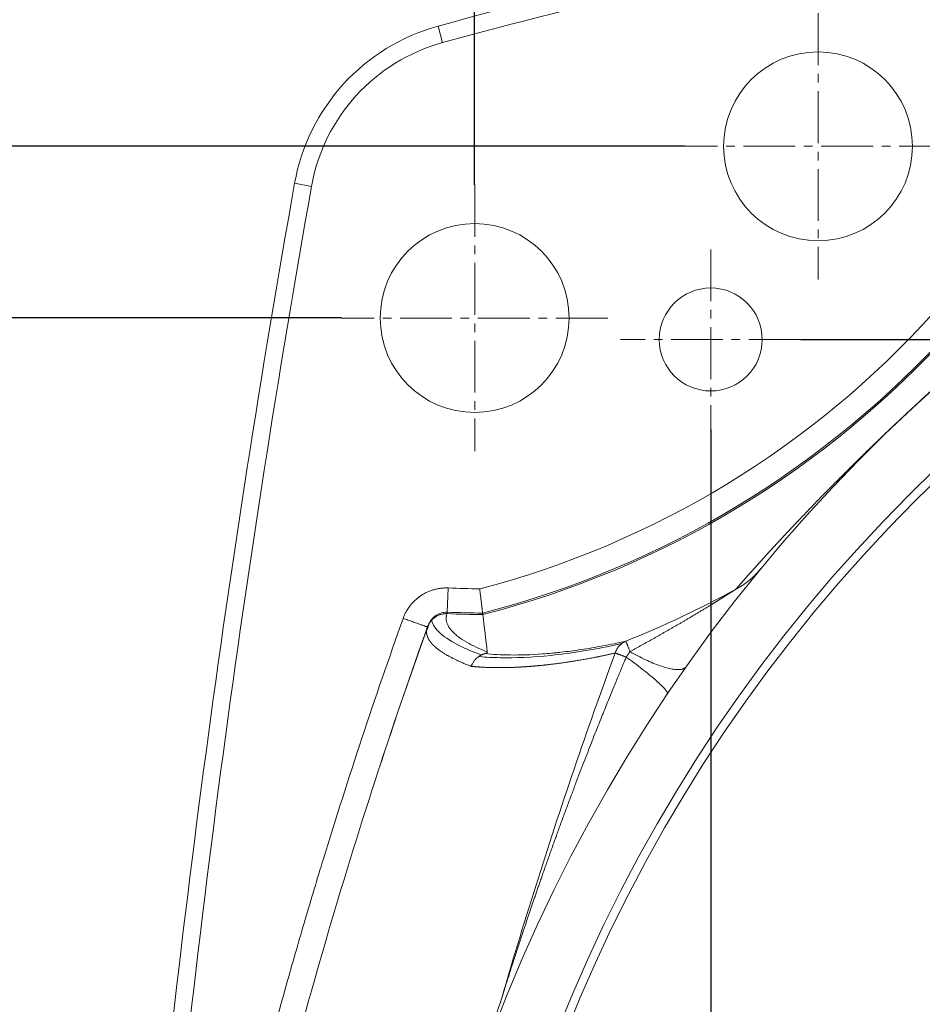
# Model space of a CAD drawing. Header units: millimetres. Extents: x 35469 to 44263, y -24881 to -16268.
# Tile 96 of 231: x 41946 to 42051, y -23960 to -23845. Entities that reach past the tile are written whole.
import ezdxf

# ---------------------------------------------------------------- set-up
doc = ezdxf.new("R2010")
doc.units = ezdxf.units.MM
doc.header["$LTSCALE"] = 0.3175
doc.linetypes.add('CENTER2', pattern=[28.575, 19.05, -3.175, 3.175, -3.175])
for name, color, linetype, lineweight in [('1轮廓实线层', 7, 'Continuous', 18), ('3中心线层', 1, 'CENTER2', 13), ('7标注层', 4, 'Continuous', 13)]:
    doc.layers.add(name, color=color, linetype=linetype, lineweight=lineweight)
doc.styles.add('PC_TEXTSTYLE', font='ISOCP.SHX', dxfattribs={"width": 0.707, "bigfont": 'GBCBIG.SHX'})
doc.dimstyles.new('GB_LINEAR', dxfattribs={"dimtxt": 3.5, "dimasz": 3.5, "dimexe": 1, "dimexo": 0, "dimgap": 1.5, "dimtad": 1, "dimdsep": 46, "dimtxsty": 'PC_TEXTSTYLE', "dimcen": 0, "dimclrd": 256, "dimclrt": 3, "dimadec": 0, "dimazin": 2, "dimtp": 0.1, "dimtm": 0.1, "dimtfac": 0.71, "dimtdec": 3, "dimtmove": 0, "dimatfit": 3, "dimfxl": 1, "dimtfill": 1, "dimarcsym": 0})

# ---------------------------------------------------------------- blocks, each defined once
blk = doc.blocks.new('*D65')
at = {"layer": '7标注层', "color": 0, "lineweight": -2, "transparency": 16777216}
for p, q in [((41999.3, -23864.23), (41999.3, -23718.23)), ((42359.3, -23864.23), (42359.3, -23718.23))]:
    blk.add_line(p, q, dxfattribs=at)
at = {"layer": '7标注层', "lineweight": -2, "transparency": 16777216}
blk.add_line((42023.8, -23725.23), (42334.8, -23725.23), dxfattribs=at)
at = {"layer": '7标注层', "transparency": 16777216}
for points in [[(42023.8, -23721.15), (42023.8, -23729.32), (41999.3, -23725.23)], [(42334.8, -23729.32), (42334.8, -23721.15), (42359.3, -23725.23)]]:
    blk.add_solid(points, dxfattribs=at)
at = {"layer": 'Defpoints', "color": 0, "transparency": 16777216}
for p in [(42359.3, -23725.23), (41999.3, -23864.23), (42359.3, -23864.23)]:
    blk.add_point(p, dxfattribs=at)
at = {"layer": '7标注层', "color": 3, "transparency": 16777216, "insert": (42179.3, -23702.48), "char_height": 24.5, "attachment_point": 5, "style": 'PC_TEXTSTYLE', "bg_fill": 3, "box_fill_scale": 1.1, "bg_fill_color": 257, "bg_fill_transparency": 0}
blk.add_mtext('360', dxfattribs=at)
blk = doc.blocks.new('*D66')
at = {"layer": '7标注层', "color": 0, "lineweight": -2, "transparency": 16777216}
for p, q in [((41983.8, -23879.73), (41893.3, -23879.73)), ((41983.8, -24179.73), (41893.3, -24179.73))]:
    blk.add_line(p, q, dxfattribs=at)
at = {"layer": '7标注层', "lineweight": -2, "transparency": 16777216}
blk.add_line((41900.3, -24155.23), (41900.3, -23904.23), dxfattribs=at)
at = {"layer": '7标注层', "transparency": 16777216}
for points in [[(41904.39, -23904.23), (41896.22, -23904.23), (41900.3, -23879.73)], [(41896.22, -24155.23), (41904.39, -24155.23), (41900.3, -24179.73)]]:
    blk.add_solid(points, dxfattribs=at)
at = {"layer": 'Defpoints', "color": 0, "transparency": 16777216}
for p in [(41900.3, -23879.73), (41983.8, -23879.73), (41983.8, -24179.73)]:
    blk.add_point(p, dxfattribs=at)
at = {"layer": '7标注层', "color": 3, "transparency": 16777216, "insert": (41877.55, -24029.73), "char_height": 24.5, "attachment_point": 5, "rotation": 90, "style": 'PC_TEXTSTYLE', "bg_fill": 3, "box_fill_scale": 1.1, "bg_fill_color": 257, "bg_fill_transparency": 0}
blk.add_mtext('300', dxfattribs=at)
blk = doc.blocks.new('*D67')
at = {"layer": '7标注层', "color": 0, "lineweight": -2, "transparency": 16777216}
for p, q in [((42023.8, -23859.73), (41837.3, -23859.73)), ((42023.8, -24199.73), (41837.3, -24199.73))]:
    blk.add_line(p, q, dxfattribs=at)
at = {"layer": '7标注层', "lineweight": -2, "transparency": 16777216}
blk.add_line((41844.3, -24175.23), (41844.3, -23884.23), dxfattribs=at)
at = {"layer": '7标注层', "transparency": 16777216}
for points in [[(41848.39, -23884.23), (41840.22, -23884.23), (41844.3, -23859.73)], [(41840.22, -24175.23), (41848.39, -24175.23), (41844.3, -24199.73)]]:
    blk.add_solid(points, dxfattribs=at)
at = {"layer": 'Defpoints', "color": 0, "transparency": 16777216}
for p in [(41844.3, -23859.73), (42023.8, -23859.73), (42023.8, -24199.73)]:
    blk.add_point(p, dxfattribs=at)
at = {"layer": '7标注层', "color": 3, "transparency": 16777216, "insert": (41821.55, -24029.73), "char_height": 24.5, "attachment_point": 5, "rotation": 90, "style": 'PC_TEXTSTYLE', "bg_fill": 3, "box_fill_scale": 1.1, "bg_fill_color": 257, "bg_fill_transparency": 0}
blk.add_mtext('340', dxfattribs=at)
blk = doc.blocks.new('*D68')
at = {"layer": '7标注层', "color": 0, "lineweight": -2, "transparency": 16777216}
for p, q in [((42026.8, -23892.73), (42026.8, -24304.73)), ((42179.3, -24247.92), (42179.3, -24304.73))]:
    blk.add_line(p, q, dxfattribs=at)
at = {"layer": '7标注层', "lineweight": -2, "transparency": 16777216}
blk.add_line((42154.8, -24297.73), (42051.3, -24297.73), dxfattribs=at)
at = {"layer": '7标注层', "transparency": 16777216}
for points in [[(42051.3, -24293.65), (42051.3, -24301.82), (42026.8, -24297.73)], [(42154.8, -24301.82), (42154.8, -24293.65), (42179.3, -24297.73)]]:
    blk.add_solid(points, dxfattribs=at)
at = {"layer": 'Defpoints', "color": 0, "transparency": 16777216}
for p in [(42026.8, -23892.73), (42179.3, -24247.92), (42026.8, -24297.73)]:
    blk.add_point(p, dxfattribs=at)
at = {"layer": '7标注层', "color": 3, "transparency": 16777216, "insert": (42103.05, -24274.98), "char_height": 24.5, "attachment_point": 5, "style": 'PC_TEXTSTYLE', "bg_fill": 3, "box_fill_scale": 1.1, "bg_fill_color": 257, "bg_fill_transparency": 0}
blk.add_mtext('152.5', dxfattribs=at)
blk = doc.blocks.new('*D70')
at = {"layer": '7标注层', "color": 0, "lineweight": -2, "transparency": 16777216}
for p, q in [((42037.3, -23882.23), (42578.31, -23882.23)), ((42530.68, -24029.73), (42578.31, -24029.73))]:
    blk.add_line(p, q, dxfattribs=at)
at = {"layer": '7标注层', "lineweight": -2, "transparency": 16777216}
blk.add_line((42571.31, -24005.23), (42571.31, -23906.73), dxfattribs=at)
at = {"layer": '7标注层', "transparency": 16777216}
for points in [[(42575.39, -23906.73), (42567.22, -23906.73), (42571.31, -23882.23)], [(42567.22, -24005.23), (42575.39, -24005.23), (42571.31, -24029.73)]]:
    blk.add_solid(points, dxfattribs=at)
at = {"layer": 'Defpoints', "color": 0, "transparency": 16777216}
for p in [(42037.3, -23882.23), (42571.31, -23882.23), (42530.68, -24029.73)]:
    blk.add_point(p, dxfattribs=at)
at = {"layer": '7标注层', "color": 3, "transparency": 16777216, "insert": (42548.56, -23955.98), "char_height": 24.5, "attachment_point": 5, "rotation": 90, "style": 'PC_TEXTSTYLE', "bg_fill": 3, "box_fill_scale": 1.1, "bg_fill_color": 257, "bg_fill_transparency": 0}
blk.add_mtext('147.5', dxfattribs=at)

msp = doc.modelspace()

# ---------------------------------------------------------------- linework, layer by layer
at = {"layer": '1轮廓实线层'}
for p, q in [((41995.563, -23847.659), (41995.034, -23845.73)), ((41980.298, -23864.395), (41978.329, -23864.045))]:
    msp.add_line(p, q, dxfattribs=at)
for centre, radius in [((42179.303, -24029.734), 183), ((42179.303, -24029.734), 182), ((42039.303, -23859.734), 11), ((41999.303, -23879.734), 11), ((42026.803, -23882.234), 6)]:
    msp.add_circle(centre, radius, dxfattribs=at)
for centre, radius, start, end in [((42179.155, -24516.934), 696, 96.614014, 105.339741), ((42179.155, -24516.934), 696, 96.614014, 105.339741), ((42179.155, -24516.934), 694, 96.614014, 105.339741), ((42179.303, -24029.734), 190, 6.89064, 353.10936), ((42001.171, -23868.103), 23.2, 105.33974, 169.92627), ((42001.171, -23868.103), 23.2, 105.33974, 169.92627), ((42001.171, -23868.103), 21.2, 105.33974, 169.92627), ((43524.755, -24138.774), 1570.64, 169.926271, 174.821314), ((43524.755, -24138.774), 1570.64, 169.926271, 174.821314), ((43524.755, -24138.774), 1568.64, 169.926271, 174.821314), ((41972.675, -23807.014), 107.765, 284.62614, 318), ((41972.675, -23807.014), 110.587, 284.42811, 318), ((41972.675, -23807.014), 110.759, 284.41638, 318), ((42001.675, -23780.334), 130.965, 267.61036, 269.21762), ((41972.675, -23807.014), 118.9, 291.84166, 298.6749), ((42001.675, -23780.334), 133.959, 267.61036, 269.39063), ((42001.675, -23780.334), 133.787, 267.61041, 269.38093)]:
    msp.add_arc(centre, radius, start, end, dxfattribs=at)
for points, knots in [([(42029.728, -23911.332), (42029.748, -23911.309), (42029.788, -23911.262), (42029.849, -23911.193), (42029.91, -23911.124), (42029.97, -23911.054), (42030.031, -23910.985), (42030.092, -23910.916), (42030.153, -23910.847), (42030.213, -23910.777), (42030.274, -23910.708), (42030.335, -23910.639), (42030.396, -23910.57), (42030.457, -23910.501), (42030.518, -23910.432), (42030.579, -23910.363), (42030.64, -23910.294), (42030.701, -23910.225), (42030.762, -23910.156), (42030.823, -23910.087), (42030.884, -23910.018), (42030.945, -23909.949), (42031.006, -23909.881), (42031.067, -23909.812), (42031.128, -23909.743), (42031.189, -23909.674), (42031.25, -23909.605), (42031.312, -23909.537), (42031.373, -23909.468), (42031.434, -23909.399), (42031.495, -23909.331), (42031.556, -23909.262), (42031.618, -23909.194), (42031.679, -23909.125), (42031.74, -23909.057), (42031.802, -23908.988), (42031.863, -23908.92), (42031.924, -23908.851), (42031.986, -23908.783), (42032.047, -23908.714), (42032.109, -23908.646), (42032.17, -23908.578), (42032.232, -23908.509), (42032.293, -23908.441), (42032.355, -23908.373), (42032.416, -23908.304), (42032.478, -23908.236), (42032.539, -23908.168), (42032.601, -23908.1), (42032.663, -23908.032), (42032.724, -23907.964), (42032.786, -23907.895), (42032.848, -23907.827), (42032.909, -23907.759), (42032.971, -23907.691), (42033.033, -23907.623), (42033.095, -23907.555), (42033.157, -23907.487), (42033.218, -23907.419), (42033.28, -23907.351), (42033.342, -23907.283), (42033.404, -23907.216), (42033.466, -23907.148), (42033.528, -23907.08), (42033.59, -23907.012), (42033.652, -23906.944), (42033.714, -23906.876), (42033.776, -23906.809), (42033.838, -23906.741), (42033.9, -23906.673), (42033.962, -23906.606), (42034.025, -23906.538), (42034.087, -23906.47), (42034.149, -23906.403), (42034.211, -23906.335), (42034.273, -23906.267), (42034.336, -23906.2), (42034.398, -23906.132), (42034.46, -23906.065), (42034.523, -23905.997), (42034.585, -23905.93), (42034.647, -23905.862), (42034.71, -23905.795), (42034.772, -23905.727), (42034.835, -23905.66), (42034.897, -23905.593), (42034.96, -23905.525), (42035.022, -23905.458), (42035.085, -23905.39), (42035.148, -23905.323), (42035.21, -23905.256), (42035.273, -23905.189), (42035.336, -23905.121), (42035.398, -23905.054), (42035.461, -23904.987), (42035.524, -23904.92), (42035.587, -23904.852), (42035.649, -23904.785), (42035.712, -23904.718), (42035.775, -23904.651), (42035.838, -23904.584), (42035.901, -23904.517), (42035.964, -23904.45), (42036.027, -23904.382), (42036.09, -23904.315), (42036.153, -23904.248), (42036.216, -23904.181), (42036.279, -23904.114), (42036.342, -23904.047), (42036.405, -23903.98), (42036.468, -23903.913), (42036.532, -23903.846), (42036.595, -23903.779), (42036.658, -23903.713), (42036.721, -23903.646), (42036.785, -23903.579), (42036.848, -23903.512), (42036.911, -23903.445), (42036.975, -23903.378), (42037.038, -23903.311), (42037.266, -23903.071), (42037.659, -23902.658), (42038.23, -23902.062), (42038.803, -23901.468), (42039.377, -23900.876), (42039.952, -23900.286), (42040.53, -23899.697), (42041.109, -23899.111), (42041.69, -23898.525), (42042.273, -23897.941), (42042.858, -23897.359), (42043.393, -23896.829), (42043.872, -23896.356), (42044.29, -23895.945), (42044.709, -23895.536), (42045.129, -23895.127), (42045.549, -23894.719), (42045.97, -23894.313), (42046.392, -23893.907), (42046.815, -23893.502), (42047.239, -23893.097), (42047.663, -23892.693), (42048.09, -23892.29), (42048.517, -23891.886), (42048.946, -23891.483), (42049.377, -23891.081), (42049.809, -23890.678), (42050.242, -23890.277), (42050.675, -23889.876), (42050.987, -23889.588), (42051.181, -23889.411), (42051.258, -23889.34), (42051.335, -23889.27), (42051.412, -23889.199), (42051.489, -23889.128), (42051.566, -23889.058), (42051.643, -23888.988), (42051.72, -23888.917), (42051.797, -23888.847), (42051.874, -23888.776), (42051.951, -23888.706), (42052.028, -23888.636), (42052.105, -23888.566), (42052.182, -23888.495), (42052.259, -23888.425), (42052.336, -23888.355), (42052.414, -23888.285), (42052.491, -23888.215), (42052.568, -23888.145), (42052.645, -23888.075), (42052.723, -23888.005), (42052.8, -23887.935), (42052.877, -23887.865), (42052.954, -23887.795), (42053.032, -23887.725), (42053.109, -23887.656), (42053.186, -23887.586), (42053.264, -23887.516), (42053.341, -23887.446), (42053.419, -23887.377), (42053.496, -23887.307), (42053.574, -23887.237), (42053.651, -23887.168), (42053.729, -23887.098), (42053.806, -23887.029), (42053.884, -23886.959), (42053.961, -23886.89), (42054.039, -23886.82), (42054.117, -23886.751), (42054.194, -23886.681), (42054.272, -23886.612), (42054.35, -23886.543), (42054.428, -23886.473), (42054.505, -23886.404), (42054.583, -23886.335), (42054.661, -23886.266), (42054.739, -23886.196), (42054.817, -23886.127), (42054.894, -23886.058), (42054.972, -23885.989), (42055.05, -23885.92), (42055.128, -23885.851), (42055.206, -23885.782), (42055.284, -23885.713), (42055.362, -23885.644), (42055.44, -23885.575), (42055.518, -23885.506), (42055.597, -23885.437), (42055.675, -23885.368), (42055.753, -23885.299), (42055.831, -23885.231), (42055.909, -23885.162), (42055.988, -23885.093), (42056.066, -23885.024), (42056.144, -23884.956), (42056.223, -23884.887), (42056.301, -23884.818), (42056.379, -23884.75), (42056.458, -23884.681), (42056.536, -23884.612), (42056.615, -23884.544), (42056.693, -23884.475), (42056.772, -23884.407), (42056.851, -23884.338), (42056.929, -23884.27), (42057.008, -23884.201), (42057.086, -23884.133), (42057.165, -23884.064), (42057.244, -23883.996), (42057.323, -23883.928), (42057.402, -23883.859), (42057.48, -23883.791), (42057.559, -23883.723), (42057.638, -23883.654), (42057.69, -23883.609), (42057.717, -23883.586)], [0, 0, 0, 0, 0.0049608, 0.0099068, 0.0148381, 0.0197546, 0.0246564, 0.0295435, 0.0344158, 0.0392734, 0.0441163, 0.0489445, 0.0537579, 0.0585566, 0.0633405, 0.0681098, 0.0728643, 0.0776041, 0.0823292, 0.0870396, 0.0917353, 0.0964162, 0.1010825, 0.105734, 0.1103708, 0.114993, 0.1196004, 0.1241931, 0.1287711, 0.1333345, 0.1378831, 0.142417, 0.1469363, 0.1514409, 0.1559307, 0.1604059, 0.1648664, 0.1693123, 0.1737434, 0.1781599, 0.1825617, 0.1869488, 0.1913213, 0.1956791, 0.2000222, 0.2043507, 0.2086645, 0.2129637, 0.2172482, 0.221518, 0.2257732, 0.2300138, 0.2342397, 0.2384509, 0.2426475, 0.2468295, 0.2509969, 0.2551496, 0.2592876, 0.2634111, 0.2675199, 0.2716141, 0.2756937, 0.2797587, 0.283809, 0.2878448, 0.2918659, 0.2958724, 0.2998644, 0.3038417, 0.3078044, 0.3117526, 0.3156861, 0.3196051, 0.3235094, 0.3273992, 0.3312744, 0.3351351, 0.3389812, 0.3428127, 0.3466296, 0.350432, 0.3542198, 0.357993, 0.3617517, 0.3654959, 0.3692255, 0.3729406, 0.3766411, 0.3803272, 0.3839986, 0.3876556, 0.391298, 0.3949259, 0.3985393, 0.4021382, 0.4057226, 0.4092925, 0.4128479, 0.4163888, 0.4199152, 0.4234271, 0.4269245, 0.4304075, 0.433876, 0.43733, 0.4407696, 0.4441947, 0.4476053, 0.4510016, 0.4543833, 0.4577506, 0.4611035, 0.464442, 0.467766, 0.4710756, 0.4743708, 0.4776516, 0.480918, 0.48417, 0.4874076, 0.5157945, 0.5429768, 0.5689594, 0.5937481, 0.6173493, 0.6397706, 0.6610208, 0.6811104, 0.7000517, 0.7178593, 0.7345509, 0.7457194, 0.7563308, 0.7663956, 0.7759263, 0.7849376, 0.7934466, 0.8014741, 0.8090444, 0.8161869, 0.8229361, 0.8293334, 0.8354269, 0.8412726, 0.8469336, 0.8524794, 0.8579838, 0.8635225, 0.8691694, 0.8701899, 0.8712162, 0.8722486, 0.8732875, 0.8743332, 0.8753862, 0.8764466, 0.877515, 0.8785915, 0.8796766, 0.8807705, 0.8818735, 0.882986, 0.8841082, 0.8852404, 0.886383, 0.887536, 0.8886999, 0.8898749, 0.8910611, 0.892259, 0.8934686, 0.8946902, 0.8959241, 0.8971704, 0.8984294, 0.8997012, 0.9009861, 0.9022842, 0.9035957, 0.9049209, 0.9062598, 0.9076126, 0.9089796, 0.9103607, 0.9117563, 0.9131665, 0.9145913, 0.916031, 0.9174857, 0.9189554, 0.9204404, 0.9219407, 0.9234565, 0.9249879, 0.9265349, 0.9280978, 0.9296766, 0.9312713, 0.9328822, 0.9345093, 0.9361526, 0.9378124, 0.9394886, 0.9411814, 0.9428908, 0.9446169, 0.9463599, 0.9481196, 0.9498964, 0.9516901, 0.953501, 0.955329, 0.9571742, 0.9590367, 0.9609165, 0.9628138, 0.9647285, 0.9666607, 0.9686105, 0.9705779, 0.972563, 0.9745659, 0.9765865, 0.978625, 0.9806813, 0.9827556, 0.9848478, 0.986958, 0.9890863, 0.9912327, 0.9933972, 0.9955799, 0.9977808, 1, 1, 1, 1]), ([(41990.976, -23914.721), (41991.023, -23914.587), (41991.129, -23914.324), (41991.318, -23913.946), (41991.463, -23913.703), (41991.58, -23913.526), (41991.62, -23913.467), (41991.703, -23913.352), (41991.745, -23913.295), (41991.875, -23913.128), (41992.056, -23912.913), (41992.352, -23912.614), (41992.564, -23912.43), (41992.73, -23912.298), (41992.786, -23912.255), (41992.901, -23912.17), (41992.959, -23912.13), (41993.135, -23912.011), (41993.374, -23911.863), (41993.748, -23911.671), (41994.008, -23911.563), (41994.206, -23911.489), (41994.273, -23911.466), (41994.407, -23911.422), (41994.475, -23911.401), (41994.68, -23911.343), (41994.954, -23911.277), (41995.37, -23911.211), (41995.789, -23911.179), (41996.072, -23911.179), (41996.214, -23911.185)], [0, 0, 0, 0, 0.0625, 0.125, 0.1875, 0.1875, 0.21875, 0.21875, 0.25, 0.25, 0.3125, 0.375, 0.4375, 0.4375, 0.46875, 0.46875, 0.5, 0.5, 0.5625, 0.625, 0.6875, 0.6875, 0.71875, 0.71875, 0.75, 0.75, 0.8125, 0.875, 0.9375, 1, 1, 1, 1]), ([(41996.09, -23914.177), (41996.09, -23914.165), (41996.091, -23914.136), (41996.095, -23914.043), (41996.098, -23913.979), (41996.104, -23913.819), (41996.108, -23913.723), (41996.118, -23913.501), (41996.123, -23913.376), (41996.134, -23913.102), (41996.141, -23912.952), (41996.154, -23912.634), (41996.161, -23912.465), (41996.176, -23912.114), (41996.183, -23911.933), (41996.199, -23911.562), (41996.206, -23911.373), (41996.214, -23911.185)], [0, 0, 0, 0, 0.125, 0.125, 0.25, 0.25, 0.375, 0.375, 0.5, 0.5, 0.625, 0.625, 0.75, 0.75, 0.875, 0.875, 1, 1, 1, 1]), ([(42000.25, -23914.286), (42000.249, -23914.28), (42000.248, -23914.269), (42000.245, -23914.24), (42000.24, -23914.202), (42000.233, -23914.147), (42000.227, -23914.098), (42000.225, -23914.081), (42000.221, -23914.045), (42000.219, -23914.025), (42000.211, -23913.965), (42000.201, -23913.876), (42000.182, -23913.721), (42000.167, -23913.603), (42000.158, -23913.524), (42000.156, -23913.508), (42000.152, -23913.476), (42000.146, -23913.427), (42000.14, -23913.376), (42000.127, -23913.273), (42000.11, -23913.13), (42000.091, -23912.976), (42000.077, -23912.856), (42000.072, -23912.816), (42000.065, -23912.754), (42000.062, -23912.733), (42000.057, -23912.691), (42000.044, -23912.586), (42000.021, -23912.393), (41999.989, -23912.127), (41999.966, -23911.944), (41999.949, -23911.805), (41999.944, -23911.758), (41999.932, -23911.664), (41999.921, -23911.57), (41999.907, -23911.452), (41999.897, -23911.369), (41999.892, -23911.334), (41999.89, -23911.316), (41999.889, -23911.31), (41999.888, -23911.298), (41999.887, -23911.292), (41999.887, -23911.287)], [0, 0, 0, 0, 0.0625, 0.0625, 0.125, 0.1875, 0.1875, 0.21875, 0.21875, 0.25, 0.25, 0.3125, 0.375, 0.4375, 0.4375, 0.453125, 0.453125, 0.46875, 0.5, 0.5, 0.5625, 0.625, 0.625, 0.65625, 0.65625, 0.671875, 0.671875, 0.6875, 0.75, 0.8125, 0.875, 0.875, 0.90625, 0.90625, 0.9375, 0.96875, 0.984375, 0.9921875, 0.9921875, 0.9960938, 0.9960938, 1, 1, 1, 1]), ([(42017.398, -23918.596), (42017.451, -23918.567), (42017.557, -23918.51), (42017.716, -23918.423), (42017.874, -23918.336), (42018.032, -23918.249), (42018.191, -23918.162), (42018.349, -23918.075), (42018.507, -23917.987), (42018.665, -23917.9), (42018.823, -23917.812), (42018.981, -23917.724), (42019.139, -23917.636), (42019.297, -23917.548), (42019.455, -23917.46), (42019.613, -23917.371), (42019.77, -23917.283), (42019.928, -23917.194), (42020.085, -23917.105), (42020.243, -23917.016), (42020.4, -23916.927), (42020.558, -23916.838), (42020.715, -23916.748), (42020.873, -23916.659), (42021.03, -23916.569), (42021.187, -23916.48), (42021.344, -23916.39), (42021.501, -23916.3), (42021.658, -23916.21), (42021.815, -23916.12), (42021.972, -23916.03), (42022.129, -23915.94), (42022.286, -23915.85), (42022.443, -23915.759), (42022.6, -23915.669), (42022.757, -23915.578), (42022.914, -23915.487), (42023.07, -23915.397), (42023.227, -23915.306), (42023.384, -23915.215), (42023.541, -23915.124), (42023.701, -23915.031), (42023.864, -23914.936), (42024.029, -23914.839), (42024.195, -23914.741), (42024.36, -23914.644), (42024.524, -23914.546), (42024.689, -23914.449), (42024.852, -23914.351), (42025.016, -23914.253), (42025.178, -23914.155), (42025.341, -23914.057), (42025.503, -23913.959), (42025.664, -23913.861), (42025.826, -23913.763), (42025.987, -23913.665), (42026.147, -23913.567), (42026.307, -23913.47), (42026.467, -23913.372), (42026.626, -23913.274), (42026.756, -23913.194), (42026.856, -23913.133), (42026.926, -23913.09), (42026.995, -23913.047), (42027.064, -23913.005), (42027.131, -23912.964), (42027.198, -23912.922), (42027.263, -23912.882), (42027.328, -23912.842), (42027.392, -23912.802), (42027.455, -23912.763), (42027.517, -23912.724), (42027.579, -23912.686), (42027.639, -23912.649), (42027.699, -23912.611), (42027.757, -23912.575), (42027.815, -23912.539), (42027.872, -23912.503), (42027.928, -23912.468), (42027.984, -23912.433), (42028.038, -23912.399), (42028.092, -23912.366), (42028.144, -23912.333), (42028.196, -23912.3), (42028.247, -23912.268), (42028.298, -23912.237), (42028.347, -23912.206), (42028.395, -23912.175), (42028.443, -23912.145), (42028.49, -23912.116), (42028.536, -23912.087), (42028.581, -23912.059), (42028.625, -23912.031), (42028.668, -23912.003), (42028.711, -23911.977), (42028.752, -23911.95), (42028.793, -23911.924), (42028.833, -23911.899), (42028.872, -23911.875), (42028.91, -23911.85), (42028.948, -23911.827), (42028.984, -23911.803), (42029.02, -23911.781), (42029.055, -23911.759), (42029.089, -23911.737), (42029.122, -23911.716), (42029.155, -23911.696), (42029.186, -23911.676), (42029.217, -23911.656), (42029.247, -23911.637), (42029.276, -23911.619), (42029.304, -23911.601), (42029.331, -23911.584), (42029.358, -23911.567), (42029.383, -23911.551), (42029.408, -23911.535), (42029.432, -23911.52), (42029.455, -23911.505), (42029.477, -23911.491), (42029.499, -23911.477), (42029.519, -23911.464), (42029.539, -23911.452), (42029.558, -23911.44), (42029.576, -23911.428), (42029.593, -23911.417), (42029.61, -23911.407), (42029.625, -23911.397), (42029.64, -23911.388), (42029.654, -23911.379), (42029.667, -23911.37), (42029.679, -23911.363), (42029.69, -23911.355), (42029.701, -23911.349), (42029.711, -23911.342), (42029.72, -23911.337), (42029.725, -23911.333), (42029.728, -23911.332)], [0, 0, 0, 0, 0.0124958, 0.0249936, 0.0374934, 0.0499952, 0.062499, 0.0750047, 0.0875124, 0.1000219, 0.1125334, 0.1250467, 0.1375619, 0.150079, 0.1625979, 0.1751185, 0.187641, 0.2001653, 0.2126913, 0.2252191, 0.2377487, 0.2502799, 0.2628129, 0.2753476, 0.287884, 0.3004221, 0.3129618, 0.3255032, 0.3380463, 0.3505911, 0.3631374, 0.3756854, 0.3882351, 0.4007863, 0.4133392, 0.4258937, 0.4384498, 0.4510075, 0.4635668, 0.4761277, 0.4886902, 0.5012542, 0.5146112, 0.5279487, 0.5412668, 0.5545656, 0.5678448, 0.5811047, 0.5943451, 0.6075661, 0.6207676, 0.6339496, 0.6471122, 0.6602552, 0.6733788, 0.6864829, 0.6995675, 0.7126325, 0.7256779, 0.7387038, 0.7517102, 0.7575105, 0.7632424, 0.7689059, 0.774501, 0.7800277, 0.785486, 0.790876, 0.7961976, 0.801451, 0.8066361, 0.8117529, 0.8168015, 0.8217819, 0.8266941, 0.8315382, 0.8363142, 0.841022, 0.8456618, 0.8502335, 0.8547373, 0.8591731, 0.8635409, 0.8678408, 0.8720728, 0.876237, 0.8803334, 0.8843621, 0.888323, 0.8922162, 0.8960418, 0.8997998, 0.9034903, 0.9071133, 0.9106688, 0.914157, 0.9175778, 0.9209313, 0.9242177, 0.9274369, 0.9305891, 0.9336742, 0.9366925, 0.9396439, 0.9425286, 0.9453467, 0.9480982, 0.9507833, 0.9534021, 0.9559548, 0.9584414, 0.9608621, 0.9632171, 0.9655065, 0.9677305, 0.9698894, 0.9719833, 0.9740125, 0.9759773, 0.9778779, 0.9797147, 0.9814881, 0.9831984, 0.9848461, 0.9864316, 0.9879556, 0.9894186, 0.9908214, 0.9921648, 0.9934496, 0.9946769, 0.995848, 0.9969641, 0.9980268, 0.9990381, 1, 1, 1, 1]), ([(41996.09, -23914.177), (41996.086, -23914.177), (41996.082, -23914.176), (41996.074, -23914.176), (41996.062, -23914.176), (41996.035, -23914.175), (41995.981, -23914.175), (41995.873, -23914.177), (41995.781, -23914.184), (41995.598, -23914.206), (41995.477, -23914.231), (41995.328, -23914.273), (41995.298, -23914.283), (41995.24, -23914.302), (41995.152, -23914.333), (41995.067, -23914.369), (41994.9, -23914.447), (41994.794, -23914.508), (41994.666, -23914.595), (41994.641, -23914.613), (41994.591, -23914.65), (41994.517, -23914.706), (41994.447, -23914.767), (41994.313, -23914.893), (41994.231, -23914.984), (41994.137, -23915.106), (41994.118, -23915.131), (41994.082, -23915.181), (41994.065, -23915.207), (41994.014, -23915.285), (41993.95, -23915.391), (41993.896, -23915.501), (41993.858, -23915.585), (41993.84, -23915.628), (41993.82, -23915.678), (41993.81, -23915.704), (41993.806, -23915.715), (41993.804, -23915.722), (41993.802, -23915.726), (41993.801, -23915.729)], [0, 0, 0, 0, 0.0039063, 0.0039063, 0.0078125, 0.015625, 0.03125, 0.0625, 0.125, 0.125, 0.25, 0.25, 0.28125, 0.28125, 0.3125, 0.375, 0.375, 0.5, 0.5, 0.53125, 0.53125, 0.5625, 0.625, 0.625, 0.75, 0.75, 0.78125, 0.78125, 0.8125, 0.8125, 0.875, 0.9375, 0.9375, 0.96875, 0.984375, 0.9921875, 0.9960937, 0.9960937, 1, 1, 1, 1]), ([(41996.097, -23914.006), (41995.873, -23914.003), (41995.653, -23914.033), (41995.199, -23914.161), (41994.976, -23914.265), (41994.386, -23914.663), (41994.083, -23915.039), (41993.91, -23915.473)], [0, 0, 0, 0, 0.2389531, 0.2389531, 0.5022542, 0.5022542, 1, 1, 1, 1]), ([(42000.777, -23918.642), (41999.848, -23918.274), (41999.054, -23917.897), (41998.02, -23917.3), (41997.689, -23917.083), (41997.258, -23916.758), (41997.125, -23916.65), (41996.942, -23916.487), (41996.884, -23916.433), (41996.773, -23916.324), (41996.72, -23916.27), (41996.269, -23915.785), (41996.044, -23915.359), (41995.959, -23914.683), (41995.991, -23914.429), (41996.09, -23914.177)], [0, 0, 0, 0, 0.2519286, 0.2519286, 0.3947843, 0.3947843, 0.4662122, 0.4662122, 0.5019261, 0.5019261, 0.53764, 0.53764, 0.8233515, 0.8233515, 1, 1, 1, 1]), ([(41961.536, -24028.876), (41963.123, -24019.163), (41964.928, -24009.496), (41967.961, -23995.064), (41969.027, -23990.264), (41970.707, -23983.082), (41971.567, -23979.495), (41972.458, -23975.915), (41973.059, -23973.529), (41973.363, -23972.337), (41974.899, -23966.381), (41976.181, -23961.631), (41978.185, -23954.529), (41979.206, -23950.984), (41980.259, -23947.447), (41980.967, -23945.091), (41981.324, -23943.914), (41984.57, -23933.329), (41987.667, -23923.99), (41990.976, -23914.721)], [0, 0, 0, 0, 0.25, 0.25, 0.375, 0.375, 0.4375, 0.46875, 0.46875, 0.5, 0.5, 0.625, 0.625, 0.6875, 0.71875, 0.71875, 0.75, 0.75, 1, 1, 1, 1]), ([(41993.801, -23915.729), (41993.801, -23915.729), (41993.783, -23915.723), (41993.712, -23915.697), (41993.658, -23915.678), (41993.517, -23915.628), (41993.429, -23915.597), (41993.224, -23915.523), (41993.106, -23915.481), (41992.844, -23915.388), (41992.701, -23915.337), (41992.393, -23915.227), (41992.229, -23915.168), (41991.887, -23915.046), (41991.709, -23914.983), (41991.346, -23914.853), (41991.161, -23914.787), (41990.976, -23914.721)], [0, 0, 0, 0, 0.125, 0.125, 0.25, 0.25, 0.375, 0.375, 0.5, 0.5, 0.625, 0.625, 0.75, 0.75, 0.875, 0.875, 1, 1, 1, 1]), ([(42000.082, -23918.988), (41999.359, -23918.726), (41998.704, -23918.459), (41997.024, -23917.685), (41996.166, -23917.173), (41995.226, -23916.413), (41994.971, -23916.16), (41994.577, -23915.659), (41994.439, -23915.411), (41994.332, -23915.082), (41994.311, -23914.999), (41994.297, -23914.915)], [0, 0, 0, 0, 0.1981635, 0.1981635, 0.5673498, 0.5673498, 0.751943, 0.751943, 0.9365361, 0.9365361, 1, 1, 1, 1]), ([(41993.798, -23915.767), (41991.695, -23921.647), (41987.571, -23933.725), (41981.885, -23952.193), (41976.663, -23971.154), (41971.998, -23990.355), (41967.903, -24009.769), (41965.567, -24022.809), (41964.496, -24029.36)], [0, 0, 0, 0, 0.1594339, 0.3259758, 0.4934005, 0.6616296, 0.8305385, 1, 1, 1, 1]), ([(41999.767, -23919.174), (41999.807, -23919.178), (41999.848, -23919.181), (42000.62, -23919.251), (42001.416, -23919.294), (42003.997, -23919.341), (42005.974, -23919.264), (42010.461, -23918.802), (42012.97, -23918.418), (42015.983, -23917.764), (42016.204, -23917.715), (42016.426, -23917.665)], [0, 0, 0, 0, 0.0106419, 0.0106419, 0.2025061, 0.2025061, 0.5862346, 0.5862346, 0.969963, 0.969963, 1, 1, 1, 1]), ([(42016.911, -23917.379), (42015.981, -23917.59), (42015.083, -23917.776), (42013.348, -23918.102), (42012.511, -23918.243), (42010.897, -23918.484), (42010.12, -23918.585), (42009.186, -23918.69), (42009.002, -23918.709), (42008.635, -23918.747), (42008.454, -23918.764), (42007.916, -23918.814), (42007.566, -23918.842), (42005.853, -23918.967), (42004.607, -23919.003), (42002.381, -23918.98), (42001.395, -23918.922), (42000.516, -23918.829)], [0, 0, 0, 0, 0.1258167, 0.1258167, 0.2516334, 0.2516334, 0.3774501, 0.3774501, 0.4089043, 0.4089043, 0.4403585, 0.4403585, 0.5032669, 0.5032669, 0.7549003, 0.7549003, 1, 1, 1, 1]), ([(42015.678, -23918.76), (42015.701, -23918.685), (42015.729, -23918.61), (42015.792, -23918.463), (42015.828, -23918.391), (42015.907, -23918.25), (42015.95, -23918.181), (42016.044, -23918.049), (42016.095, -23917.986), (42016.202, -23917.865), (42016.259, -23917.808), (42016.378, -23917.701), (42016.441, -23917.651), (42016.569, -23917.56), (42016.636, -23917.518), (42016.771, -23917.442), (42016.841, -23917.408), (42016.911, -23917.379)], [0, 0, 0, 0, 0.125, 0.125, 0.25, 0.25, 0.375, 0.375, 0.5, 0.5, 0.625, 0.625, 0.75, 0.75, 0.875, 0.875, 1, 1, 1, 1]), ([(42000.516, -23918.829), (42000.508, -23918.831), (42000.492, -23918.835), (42000.468, -23918.841), (42000.444, -23918.848), (42000.419, -23918.856), (42000.395, -23918.863), (42000.371, -23918.871), (42000.346, -23918.879), (42000.321, -23918.888), (42000.296, -23918.897), (42000.272, -23918.906), (42000.247, -23918.916), (42000.222, -23918.926), (42000.197, -23918.936), (42000.172, -23918.947), (42000.147, -23918.958), (42000.121, -23918.969), (42000.096, -23918.981), (42000.071, -23918.993), (42000.046, -23919.006), (42000.02, -23919.019), (41999.995, -23919.033), (41999.97, -23919.046), (41999.945, -23919.061), (41999.92, -23919.075), (41999.894, -23919.09), (41999.869, -23919.106), (41999.844, -23919.122), (41999.819, -23919.138), (41999.794, -23919.155), (41999.77, -23919.172), (41999.745, -23919.19), (41999.72, -23919.207), (41999.696, -23919.226), (41999.671, -23919.245), (41999.647, -23919.264), (41999.623, -23919.284), (41999.599, -23919.304), (41999.575, -23919.324), (41999.551, -23919.345), (41999.506, -23919.387), (41999.437, -23919.454), (41999.345, -23919.554), (41999.25, -23919.67), (41999.157, -23919.801), (41999.075, -23919.936), (41999.011, -23920.059), (41998.966, -23920.159), (41998.936, -23920.233), (41998.918, -23920.282), (41998.909, -23920.305), (41998.907, -23920.313)], [0, 0, 0, 0, 0.0109038, 0.0218931, 0.0329677, 0.0441275, 0.0553725, 0.0667024, 0.0781171, 0.0896164, 0.1012, 0.1128678, 0.1246194, 0.1364544, 0.1483726, 0.1603736, 0.172457, 0.1846223, 0.1968691, 0.2091969, 0.2216052, 0.2340933, 0.2466608, 0.2593069, 0.272031, 0.2848324, 0.2977104, 0.3106643, 0.3236931, 0.3367961, 0.3499725, 0.3632212, 0.3765414, 0.3899321, 0.4033923, 0.4169209, 0.4305168, 0.4441789, 0.4579061, 0.4716971, 0.4855508, 0.4994658, 0.5527244, 0.6122916, 0.6780194, 0.7496832, 0.8236271, 0.8843083, 0.9320089, 0.9670289, 0.9896302, 1, 1, 1, 1]), ([(42000.516, -23918.829), (42000.518, -23918.828), (42000.52, -23918.827), (42000.525, -23918.826), (42000.529, -23918.825), (42000.534, -23918.824), (42000.538, -23918.823), (42000.542, -23918.822), (42000.546, -23918.82), (42000.551, -23918.819), (42000.555, -23918.818), (42000.559, -23918.817), (42000.563, -23918.816), (42000.567, -23918.814), (42000.571, -23918.813), (42000.575, -23918.812), (42000.579, -23918.811), (42000.583, -23918.809), (42000.587, -23918.808), (42000.59, -23918.807), (42000.594, -23918.806), (42000.598, -23918.804), (42000.602, -23918.803), (42000.605, -23918.802), (42000.609, -23918.8), (42000.613, -23918.799), (42000.616, -23918.798), (42000.62, -23918.797), (42000.623, -23918.795), (42000.626, -23918.794), (42000.63, -23918.793), (42000.633, -23918.791), (42000.636, -23918.79), (42000.64, -23918.789), (42000.643, -23918.787), (42000.646, -23918.786), (42000.649, -23918.785), (42000.652, -23918.783), (42000.656, -23918.782), (42000.659, -23918.78), (42000.662, -23918.779), (42000.665, -23918.778), (42000.667, -23918.776), (42000.67, -23918.775), (42000.673, -23918.773), (42000.676, -23918.772), (42000.679, -23918.771), (42000.681, -23918.769), (42000.684, -23918.768), (42000.687, -23918.766), (42000.689, -23918.765), (42000.692, -23918.763), (42000.695, -23918.762), (42000.697, -23918.76), (42000.7, -23918.759), (42000.702, -23918.758), (42000.704, -23918.756), (42000.707, -23918.755), (42000.709, -23918.753), (42000.711, -23918.752), (42000.713, -23918.75), (42000.716, -23918.749), (42000.718, -23918.747), (42000.72, -23918.746), (42000.722, -23918.744), (42000.724, -23918.742), (42000.726, -23918.741), (42000.728, -23918.739), (42000.73, -23918.738), (42000.732, -23918.736), (42000.734, -23918.735), (42000.735, -23918.733), (42000.737, -23918.732), (42000.739, -23918.73), (42000.741, -23918.728), (42000.742, -23918.727), (42000.744, -23918.725), (42000.746, -23918.724), (42000.747, -23918.722), (42000.749, -23918.72), (42000.75, -23918.719), (42000.751, -23918.717), (42000.753, -23918.715), (42000.754, -23918.714), (42000.755, -23918.712), (42000.757, -23918.71), (42000.759, -23918.707), (42000.763, -23918.702), (42000.767, -23918.695), (42000.77, -23918.688), (42000.773, -23918.68), (42000.775, -23918.673), (42000.777, -23918.665), (42000.777, -23918.658), (42000.777, -23918.653), (42000.777, -23918.65), (42000.777, -23918.647), (42000.777, -23918.645), (42000.777, -23918.644), (42000.777, -23918.643), (42000.777, -23918.642), (42000.777, -23918.642), (42000.777, -23918.642)], [0, 0, 0, 0, 0.0023068, 0.0046171, 0.0069377, 0.0092752, 0.0116359, 0.0140263, 0.0164522, 0.0189196, 0.0214338, 0.0240001, 0.0266233, 0.0293081, 0.0320586, 0.0348789, 0.0377726, 0.0407432, 0.0437937, 0.0469271, 0.0501461, 0.0534531, 0.0568504, 0.0603401, 0.0639242, 0.0676045, 0.0713826, 0.07526, 0.0792381, 0.0833183, 0.0875018, 0.0917897, 0.096183, 0.1006828, 0.1052898, 0.1100051, 0.1148293, 0.1197631, 0.1248074, 0.1299626, 0.1352295, 0.1406086, 0.1461003, 0.1517053, 0.1574239, 0.1632566, 0.1692039, 0.1752661, 0.1814435, 0.1877366, 0.1941457, 0.200671, 0.2073129, 0.2140717, 0.2209476, 0.2279408, 0.2350517, 0.2422804, 0.2496272, 0.2570922, 0.2646757, 0.2723778, 0.2801988, 0.2881388, 0.2961979, 0.3043764, 0.3126743, 0.3210919, 0.3296292, 0.3382864, 0.3470636, 0.3559609, 0.3649785, 0.3741164, 0.3833749, 0.3927538, 0.4022535, 0.4118739, 0.4216152, 0.4314774, 0.4414607, 0.4515651, 0.4617906, 0.4721375, 0.4826056, 0.4931952, 0.5039063, 0.5493724, 0.5969104, 0.6465241, 0.6982168, 0.7519915, 0.8127544, 0.8759969, 0.9067108, 0.9379979, 0.9563064, 0.9714247, 0.9833531, 0.9920916, 0.9976405, 1, 1, 1, 1]), ([(42002.237, -23959.685), (42003.576, -23955.077), (42004.968, -23950.483), (42009.29, -23936.799), (42012.377, -23927.751), (42015.678, -23918.76)], [0, 0, 0, 0, 0.3346695, 0.3346695, 1, 1, 1, 1]), ([(42016.961, -23919.231), (42016.966, -23919.224), (42016.975, -23919.21), (42016.99, -23919.189), (42017.004, -23919.168), (42017.018, -23919.147), (42017.032, -23919.127), (42017.047, -23919.107), (42017.061, -23919.087), (42017.074, -23919.067), (42017.088, -23919.048), (42017.102, -23919.028), (42017.116, -23919.009), (42017.129, -23918.989), (42017.143, -23918.97), (42017.156, -23918.95), (42017.17, -23918.931), (42017.183, -23918.911), (42017.197, -23918.891), (42017.21, -23918.871), (42017.224, -23918.851), (42017.237, -23918.831), (42017.251, -23918.811), (42017.265, -23918.79), (42017.279, -23918.77), (42017.293, -23918.749), (42017.308, -23918.728), (42017.322, -23918.706), (42017.337, -23918.685), (42017.352, -23918.663), (42017.367, -23918.641), (42017.383, -23918.618), (42017.393, -23918.603), (42017.398, -23918.596)], [0, 0, 0, 0, 0.0335101, 0.0665674, 0.0992059, 0.1314607, 0.1633684, 0.1949668, 0.2262943, 0.2573907, 0.2882962, 0.3190516, 0.3496984, 0.3802779, 0.4108319, 0.4414017, 0.4720286, 0.5027533, 0.5336157, 0.5646552, 0.5959101, 0.6274176, 0.6592137, 0.6913333, 0.7238097, 0.7566751, 0.7899599, 0.8236933, 0.8579028, 0.8926144, 0.9278527, 0.9636407, 1, 1, 1, 1]), ([(42002.237, -23959.685), (42002.258, -23959.616), (42002.301, -23959.475), (42002.368, -23959.261), (42002.437, -23959.039), (42002.508, -23958.808), (42002.583, -23958.57), (42002.659, -23958.325), (42002.739, -23958.071), (42002.821, -23957.81), (42002.905, -23957.541), (42002.992, -23957.264), (42003.082, -23956.979), (42003.175, -23956.686), (42003.27, -23956.386), (42003.368, -23956.078), (42003.469, -23955.762), (42003.572, -23955.438), (42003.678, -23955.107), (42003.787, -23954.768), (42003.899, -23954.421), (42004.014, -23954.066), (42004.131, -23953.704), (42004.252, -23953.334), (42004.375, -23952.956), (42004.501, -23952.571), (42004.63, -23952.178), (42004.762, -23951.777), (42004.897, -23951.368), (42005.035, -23950.952), (42005.176, -23950.528), (42005.321, -23950.097), (42005.468, -23949.657), (42005.618, -23949.211), (42005.772, -23948.756), (42005.928, -23948.294), (42006.088, -23947.824), (42006.251, -23947.347), (42006.417, -23946.862), (42006.587, -23946.369), (42006.76, -23945.869), (42006.936, -23945.361), (42007.115, -23944.846), (42007.298, -23944.323), (42007.484, -23943.793), (42007.674, -23943.255), (42007.867, -23942.71), (42008.064, -23942.157), (42008.264, -23941.596), (42008.467, -23941.028), (42008.675, -23940.453), (42008.885, -23939.87), (42009.199, -23939.005), (42009.612, -23937.877), (42010.12, -23936.504), (42010.615, -23935.179), (42011.098, -23933.901), (42011.567, -23932.669), (42012.022, -23931.485), (42012.463, -23930.347), (42012.89, -23929.255), (42013.301, -23928.21), (42013.697, -23927.211), (42014.077, -23926.259), (42014.441, -23925.352), (42014.789, -23924.491), (42015.121, -23923.676), (42015.435, -23922.907), (42015.732, -23922.183), (42016.012, -23921.505), (42016.274, -23920.872), (42016.519, -23920.285), (42016.746, -23919.743), (42016.891, -23919.397), (42016.961, -23919.231)], [0, 0, 0, 0, 0.0050273, 0.0102456, 0.0156548, 0.0212549, 0.027046, 0.033028, 0.039201, 0.0455649, 0.0521198, 0.0588657, 0.0658026, 0.0729305, 0.0802493, 0.0877592, 0.0954601, 0.1033519, 0.1114348, 0.1197088, 0.1281738, 0.1368298, 0.1456769, 0.154715, 0.1639443, 0.1733646, 0.182976, 0.1927785, 0.2027721, 0.2129568, 0.2233327, 0.2338997, 0.2446578, 0.2556072, 0.2667477, 0.2780794, 0.2896023, 0.3013164, 0.3132217, 0.3253183, 0.3376062, 0.3500854, 0.3627558, 0.3756176, 0.3886706, 0.4019151, 0.4153509, 0.4289781, 0.4427967, 0.4568067, 0.4710082, 0.4854011, 0.4999856, 0.5350907, 0.5690676, 0.6019159, 0.6336357, 0.6642266, 0.6936885, 0.7220211, 0.7492244, 0.775298, 0.8002417, 0.8240554, 0.8467389, 0.868292, 0.8887145, 0.9080061, 0.9261668, 0.9431964, 0.9590946, 0.9738614, 0.9874966, 1, 1, 1, 1]), ([(41989.976, -24009.385), (41990.219, -24007.223), (41990.773, -24002.93), (41991.806, -23996.577), (41993.034, -23990.312), (41993.98, -23986.194), (41994.485, -23984.145), (41994.486, -23984.141), (41994.488, -23984.133), (41994.491, -23984.121), (41994.498, -23984.093), (41994.512, -23984.036), (41994.54, -23983.923), (41994.596, -23983.697), (41994.709, -23983.245), (41994.938, -23982.341), (41995.406, -23980.536), (41995.827, -23978.993), (41996.693, -23975.913), (41997.917, -23971.82), (41999.956, -23965.726), (42001.453, -23961.693), (42002.237, -23959.685)], [0, 0, 0, 0, 0.125, 0.25, 0.375, 0.5, 0.5, 0.5002441, 0.5002441, 0.5004883, 0.5009766, 0.5019531, 0.5039063, 0.5078125, 0.515625, 0.53125, 0.5625, 0.625, 0.625, 0.75, 0.875, 1, 1, 1, 1])]:
    msp.add_open_spline(points, degree=3, knots=knots, dxfattribs=at)
for points, weights, degree in [([(42032.654, -23908.928), (42031.428, -23910.417), (42029.728, -23911.332)], [1, 0.981561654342, 1], 2), ([(42016.911, -23917.379), (42016.927, -23917.42), (42017.1, -23917.852), (42017.398, -23918.596)], [0.958070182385, 0.835911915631, 0.798827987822, 0.846818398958], 3), ([(42016.961, -23919.231), (42016.324, -23918.998), (42015.865, -23918.829), (42015.678, -23918.76)], [1, 0.931921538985, 0.931921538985, 1], 3), ([(42023.962, -23920.331), (42022.965, -23921.747), (42017.398, -23918.596)], [1, 0.825677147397, 1], 2), ([(42021.753, -23923.536), (42022.119, -23922.994), (42016.961, -23919.231)], [1, 0.825221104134, 1], 2)]:
    msp.add_rational_spline(points, weights, degree=degree, dxfattribs=at)
for points, degree in [([(42000.25, -23914.286), (42000.426, -23915.738), (42000.601, -23917.19), (42000.777, -23918.642)], 3), ([(41993.965, -23915.389), (41993.77, -23916.035)], 1), ([(41993.801, -23915.729), (41991.878, -23921.117), (41990.027, -23926.528), (41988.247, -23931.963)], 3), ([(41993.718, -23916.207), (41993.696, -23916.281)], 1)]:
    msp.add_open_spline(points, degree=degree, dxfattribs=at)
for points, weights, knots in [([(41993.801, -23915.729), (41993.707, -23915.976), (41993.675, -23916.226), (41993.763, -23916.898), (41993.993, -23917.325), (41994.453, -23917.813), (41994.507, -23917.868), (41994.621, -23917.976), (41994.681, -23918.031), (41994.868, -23918.194), (41995.004, -23918.303), (41995.444, -23918.63), (41995.782, -23918.848), (41996.91, -23919.487), (41997.824, -23919.907), (41998.907, -23920.313)], [0.999999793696, 0.999999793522, 0.999999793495, 0.999999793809, 0.999999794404, 0.999999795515, 0.999999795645, 0.999999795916, 0.999999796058, 0.9999997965, 0.999999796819, 0.999999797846, 0.999999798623, 0.999999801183, 0.999999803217, 0.999999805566], [0, 0, 0, 0, 0.168665, 0.168665, 0.4479847, 0.4479847, 0.4828997, 0.4828997, 0.5178147, 0.5178147, 0.5876446, 0.5876446, 0.7273045, 0.7273045, 1, 1, 1, 1]), ([(41998.907, -23920.313), (41999.807, -23920.403), (42000.818, -23920.456), (42003.096, -23920.468), (42004.37, -23920.425), (42006.122, -23920.29), (42006.481, -23920.26), (42007.031, -23920.207), (42007.216, -23920.188), (42007.59, -23920.148), (42007.779, -23920.127), (42008.735, -23920.017), (42009.529, -23919.911), (42011.179, -23919.658), (42012.035, -23919.511), (42013.809, -23919.172), (42014.727, -23918.979), (42015.678, -23918.76)], [0.99999994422, 0.999999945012, 0.999999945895, 0.999999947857, 0.999999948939, 0.999999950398, 0.999999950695, 0.999999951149, 0.999999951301, 0.999999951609, 0.999999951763, 0.999999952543, 0.999999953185, 0.999999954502, 0.999999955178, 0.999999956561, 0.999999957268, 0.999999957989], [0, 0, 0, 0, 0.2455, 0.2455, 0.497, 0.497, 0.559875, 0.559875, 0.5913125, 0.5913125, 0.62275, 0.62275, 0.7485, 0.7485, 0.87425, 0.87425, 1, 1, 1, 1])]:
    msp.add_rational_spline(points, weights, degree=3, knots=knots, dxfattribs=at)
at = {"layer": '3中心线层'}
for p, q in [((42039.303, -23844.234), (42039.303, -23875.234)), ((42054.803, -23859.734), (42023.803, -23859.734)), ((41999.303, -23864.234), (41999.303, -23895.234)), ((42026.803, -23871.734), (42026.803, -23892.734)), ((42014.803, -23879.734), (41983.803, -23879.734)), ((42037.303, -23882.234), (42016.303, -23882.234))]:
    msp.add_line(p, q, dxfattribs=at)

# ---------------------------------------------------------------- next in the draw order: dimensions: what is measured, and where the dimension line sits
at = {"layer": '7标注层'}
for base, p1, p2, picture, middle in [((42359.303, -23725.234), (41999.303, -23864.234), (42359.303, -23864.234), '*D65', (42179.303, -23702.484)), ((42026.803, -24297.734), (42179.303, -24247.918), (42026.803, -23892.734), '*D68', (42103.053, -24274.984))]:
    dim = msp.add_linear_dim(base=base, p1=p1, p2=p2, dimstyle='GB_LINEAR', override={"dimscale": 7, "dimgap": 1.5, "dimtad": 1, "dimjust": 0, "dimdec": 2, "dimlfac": 1, "dimse1": 0, "dimse2": 0, "dimsd1": 0, "dimsd2": 0, "dimclrd": 256, "dimclre": 0, "dimtofl": 1}, dxfattribs=at)
    dim.commit()
    dim.dimension.update_dxf_attribs({"geometry": picture, "text_midpoint": middle})
dim = msp.add_linear_dim(base=(41900.303, -23879.734), p1=(41983.803, -24179.734), p2=(41983.803, -23879.734), angle=90, dimstyle='GB_LINEAR', override={"dimscale": 7, "dimgap": 1.5, "dimtad": 1, "dimjust": 0, "dimdec": 2, "dimlfac": 1, "dimse1": 0, "dimse2": 0, "dimsd1": 0, "dimsd2": 0, "dimclrd": 256, "dimclre": 0, "dimtofl": 1}, dxfattribs=at)
dim.commit()
dim.dimension.update_dxf_attribs({"geometry": '*D66', "text_midpoint": (41877.553, -24029.734)})

# ---------------------------------------------------------------- next in the draw order: dimensions: what is measured, and where the dimension line sits
for base, p1, p2, picture, middle in [((41844.303, -23859.734), (42023.803, -24199.734), (42023.803, -23859.734), '*D67', (41821.553, -24029.734)), ((42571.308, -23882.234), (42530.684, -24029.734), (42037.303, -23882.234), '*D70', (42548.558, -23955.984))]:
    dim = msp.add_linear_dim(base=base, p1=p1, p2=p2, angle=90, dimstyle='GB_LINEAR', override={"dimscale": 7, "dimgap": 1.5, "dimtad": 1, "dimjust": 0, "dimdec": 2, "dimlfac": 1, "dimse1": 0, "dimse2": 0, "dimsd1": 0, "dimsd2": 0, "dimclrd": 256, "dimclre": 0, "dimtofl": 1}, dxfattribs=at)
    dim.commit()
    dim.dimension.update_dxf_attribs({"geometry": picture, "text_midpoint": middle})

doc.saveas('drawing.dxf')
